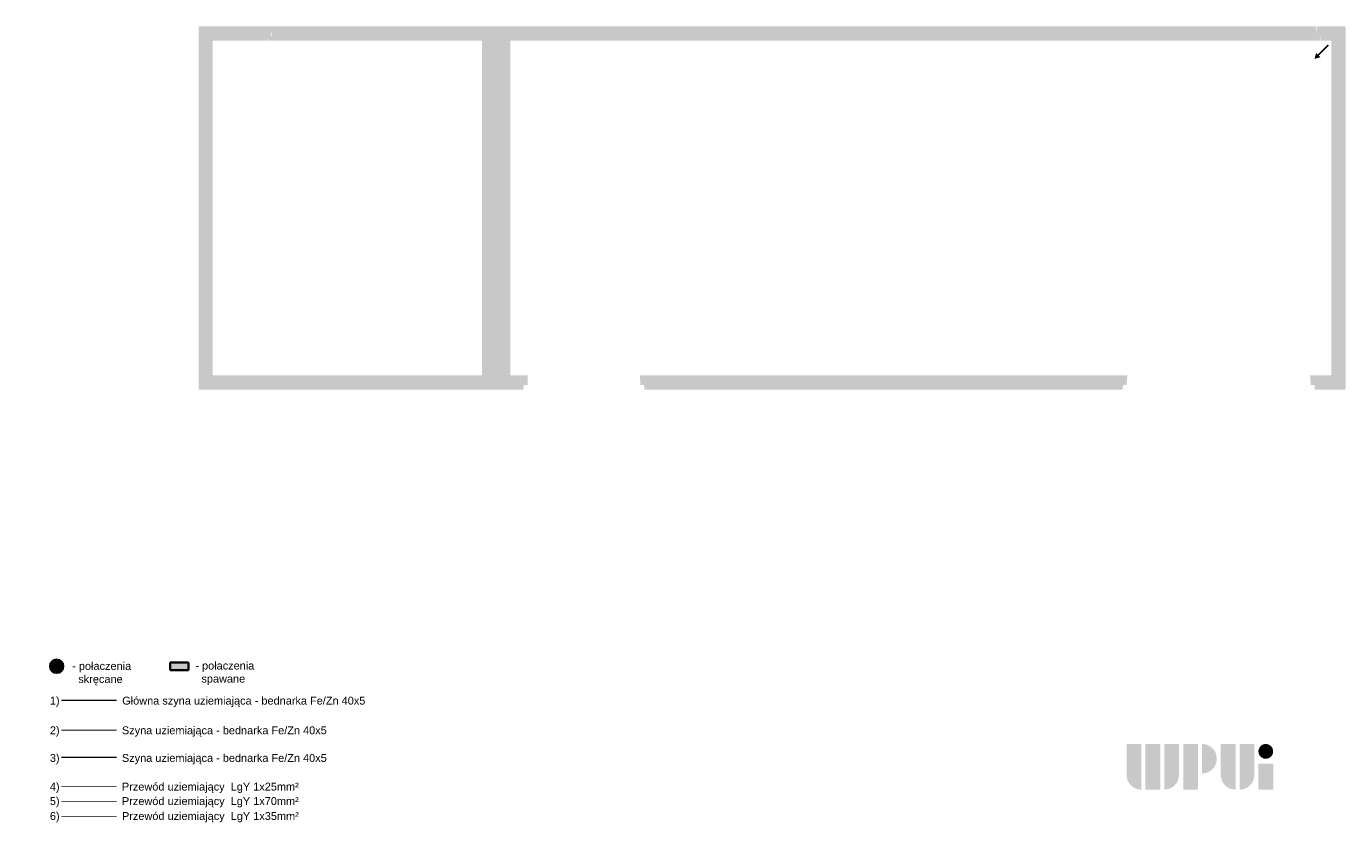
# Model space of a CAD drawing. Header units: millimetres. Extents: x 11359 to 209982, y 9392 to 44475.
# Tile 5 of 32: x 69772 to 80893, y 10814 to 17522. Entities that reach past the tile are written whole.
import ezdxf

# ---------------------------------------------------------------- set-up
doc = ezdxf.new("R2010")
doc.units = ezdxf.units.MM
doc.set_wipeout_variables(frame=1)
doc.linetypes.add('DASHED2', pattern=[0.375, 0.25, -0.125])
for name, color, linetype in [('Aparatura', 7, 'Continuous'), ('Obudowa', 7, 'Continuous'), ('Tabelka', 7, 'Continuous')]:
    doc.layers.add(name, color=color, linetype=linetype)
doc.layers.add('uziemienie', color=82, linetype='DASHED2', lineweight=35)
doc.styles.add('Arial', font='arial.ttf')
pattern_1 = [(45, (66349.48198751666, -24453.04899705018), (-44.90128060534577, 44.90128060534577), []), (45, (66394.38326804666, -24453.04899705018), (-44.90128060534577, 44.90128060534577), [31.75, -15.875])]

# ---------------------------------------------------------------- blocks, each defined once
blk = doc.blocks.new('GND ver2')
at = {"ltscale": 25.4}
blk.add_wipeout([(4.8028102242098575e-12, 19.99993928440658), (0.24940804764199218, 19.998384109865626), (0.49978152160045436, 19.993693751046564), (0.724904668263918, 19.986797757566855), (1.0271071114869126, 19.97354806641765), (1.3091544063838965, 19.957046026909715), (1.6224783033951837, 19.93401955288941), (1.8458520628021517, 19.914577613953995), (2.084006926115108, 19.891065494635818), (2.354427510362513, 19.860872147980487), (2.649410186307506, 19.82367768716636), (2.9357601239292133, 19.783298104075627), (3.2281030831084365, 19.737703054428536), (3.3842901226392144, 19.711523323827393), (3.642684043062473, 19.665411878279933), (3.855225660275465, 19.62485175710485), (4.068663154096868, 19.581714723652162), (4.302221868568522, 19.53172952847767), (4.467274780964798, 19.49464099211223), (4.738337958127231, 19.430535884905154), (4.977239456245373, 19.370716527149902), (5.189293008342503, 19.31498924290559), (5.393292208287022, 19.25902309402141), (5.535373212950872, 19.218668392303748), (5.731921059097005, 19.16096689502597), (5.8645888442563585, 19.1207784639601), (6.0164808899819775, 19.07352953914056), (6.121633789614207, 19.04004125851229), (6.270442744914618, 18.991553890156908), (6.380337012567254, 18.954916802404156), (6.572257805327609, 18.889229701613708), (6.725158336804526, 18.835334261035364), (6.8914697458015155, 18.77512226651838), (7.076365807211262, 18.706218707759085), (7.233659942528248, 18.645957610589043), (7.4883652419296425, 18.545132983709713), (7.6317129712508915, 18.486604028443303), (7.865660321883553, 18.388283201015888), (8.042385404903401, 18.311679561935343), (8.248194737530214, 18.219902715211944), (8.419445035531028, 18.141403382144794), (8.616541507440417, 18.048622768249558), (8.75332063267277, 17.982684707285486), (8.984986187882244, 17.868060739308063), (9.211207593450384, 17.752499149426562), (9.413947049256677, 17.645825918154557), (9.641431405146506, 17.522567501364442), (9.878498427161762, 17.39002128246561), (10.053058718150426, 17.28969582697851), (10.234658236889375, 17.182821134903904), (10.381592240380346, 17.094446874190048), (10.511708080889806, 17.0147455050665), (10.675085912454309, 16.912720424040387), (10.84717196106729, 16.802869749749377), (11.024011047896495, 16.687383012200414), (11.227082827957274, 16.551440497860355), (11.365093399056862, 16.456980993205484), (11.490708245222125, 16.36952031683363), (11.628143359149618, 16.272180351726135), (11.760589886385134, 16.176714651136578), (11.8923328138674, 16.080111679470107), (11.8923328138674, 16.080111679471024), (12.09660570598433, 15.927011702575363), (12.217525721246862, 15.834444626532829), (12.331896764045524, 15.745535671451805), (12.490312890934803, 15.620168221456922), (12.663999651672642, 15.479686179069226), (13.165937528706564, 15.05508752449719), (13.665368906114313, 14.603262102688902), (14.253403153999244, 14.029899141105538), (14.253403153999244, 14.029899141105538), (14.755899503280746, 13.500407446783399), (15.023471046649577, 13.202003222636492), (15.328131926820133, 12.847020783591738), (15.799683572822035, 12.262445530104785), (16.158629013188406, 11.78542658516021), (16.376995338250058, 11.480052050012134), (16.66569892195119, 11.056764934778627), (16.880397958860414, 10.726124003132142), (17.18243666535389, 10.23530368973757), (17.358484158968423, 9.933810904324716), (17.65884303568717, 9.389506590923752), (17.940399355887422, 8.839663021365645), (18.21430505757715, 8.260548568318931), (18.36931526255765, 7.909856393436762), (18.533277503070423, 7.517658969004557), (18.76143974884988, 6.928632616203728), (18.915965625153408, 6.494906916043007), (19.03245916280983, 6.1451663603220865), (19.21027875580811, 5.564419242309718), (19.34302918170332, 5.0837774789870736), (19.445874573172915, 4.674990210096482), (19.621739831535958, 3.871033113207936), (19.709814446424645, 3.3942283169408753), (19.848349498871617, 2.4577618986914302), (19.919296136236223, 1.79421649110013), (19.97924143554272, 0.9096609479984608), (19.99993928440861, 2.7711166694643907e-12), (19.970904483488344, -1.0772861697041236), (19.8765364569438, -2.218303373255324), (19.79308466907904, -2.8690365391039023), (19.79308466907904, -2.8690365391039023), (19.57652867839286, -4.093543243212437), (19.443170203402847, -4.686224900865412), (19.16424236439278, -5.720960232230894), (19.16424236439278, -5.720960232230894), (18.86805319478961, -6.632807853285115), (18.86805319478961, -6.632807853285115), (18.551174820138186, -7.47338505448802), (18.551174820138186, -7.47338505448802), (18.205155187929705, -8.28069417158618), (18.205155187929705, -8.28069417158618), (17.83207872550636, -9.056187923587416), (17.83207872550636, -9.056187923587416), (17.426214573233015, -9.814510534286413), (17.426214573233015, -9.814510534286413), (16.950088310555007, -10.615652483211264), (16.602557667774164, -11.151351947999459), (16.26521275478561, -11.63788749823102), (16.26521275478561, -11.63788749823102), (15.815000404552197, -12.242684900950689), (15.815000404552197, -12.242684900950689), (15.315094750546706, -12.862559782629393), (15.315094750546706, -12.862559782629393), (14.481867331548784, -13.793951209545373), (14.481867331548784, -13.793951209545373), (13.82352482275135, -14.453640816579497), (13.82352482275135, -14.453640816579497), (13.114634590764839, -15.099799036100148), (13.114634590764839, -15.099799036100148), (11.92545092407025, -16.055565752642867), (11.382481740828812, -16.44495913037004), (10.856407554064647, -16.796904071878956), (10.111090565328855, -17.25582275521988), (9.359035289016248, -17.67501145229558), (8.175153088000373, -18.252792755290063), (7.482421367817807, -18.547531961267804), (6.373756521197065, -18.957130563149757), (6.373756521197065, -18.957130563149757), (4.748694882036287, -19.428007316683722), (3.6300894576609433, -19.667740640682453), (2.803293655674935, -19.80250277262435), (1.8281117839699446, -19.916213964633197), (1.218450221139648, -19.962789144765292), (4.8028102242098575e-12, -19.999939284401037), (4.8028102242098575e-12, -19.999939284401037), (-1.021629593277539, -19.973828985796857), (-1.8411725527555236, -19.915010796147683), (-2.874021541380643, -19.792361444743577), (-3.6855453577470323, -19.657424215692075), (-4.959586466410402, -19.375243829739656), (-5.945026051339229, -19.09592198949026), (-6.529495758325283, -18.904053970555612), (-7.903204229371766, -18.37217826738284), (-8.5388113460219, -18.085526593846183), (-9.210689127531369, -17.752768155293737), (-9.857658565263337, -17.40184297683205), (-11.082895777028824, -16.648333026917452), (-11.548595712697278, -16.32873260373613), (-12.44343532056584, -15.657537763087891), (-13.246804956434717, -14.983982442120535), (-13.897954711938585, -14.382086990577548), (-14.578269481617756, -13.692027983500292), (-15.205719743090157, -12.99167650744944), (-15.972238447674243, -12.03682559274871), (-15.972238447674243, -12.03682559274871), (-17.0822275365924, -10.401686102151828), (-17.620460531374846, -9.461339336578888), (-18.07690862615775, -8.557040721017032), (-18.6379921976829, -7.25415868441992), (-18.90060726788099, -6.539466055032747), (-19.257224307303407, -5.39971141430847), (-19.49603732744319, -4.46117696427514), (-19.631501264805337, -3.821220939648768), (-19.833959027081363, -2.5713110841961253), (-19.93350241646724, -1.628819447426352), (-19.981469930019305, -0.8593199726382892), (-19.99993928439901, 2.7711166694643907e-12), (-19.979761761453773, 0.8981599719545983), (-19.920883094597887, 1.7765100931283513), (-19.809207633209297, 2.755515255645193), (-19.659103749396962, 3.67657600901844), (-19.547396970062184, 4.230466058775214), (-19.38111056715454, 4.936610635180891), (-19.147101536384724, 5.778068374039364), (-18.85126534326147, 6.680371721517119), (-18.85126534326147, 6.680371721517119), (-18.12979743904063, 8.44440739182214), (-17.787705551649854, 9.143035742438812), (-17.787705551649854, 9.143035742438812), (-17.15293232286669, 10.284672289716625), (-16.788139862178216, 10.869955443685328), (-16.54437190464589, 11.237496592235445), (-16.239582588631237, 11.673625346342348), (-15.76770043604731, 12.303543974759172), (-15.448358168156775, 12.702196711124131), (-14.870438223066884, 13.37414066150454), (-14.870438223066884, 13.37414066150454), (-14.316694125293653, 13.96530847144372), (-14.316694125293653, 13.96530847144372), (-13.70897761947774, 14.562331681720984), (-12.981778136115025, 15.214171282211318), (-12.981778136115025, 15.214171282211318), (-12.451192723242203, 15.65136962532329), (-12.451192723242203, 15.65136962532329), (-11.618784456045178, 16.278864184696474), (-11.618784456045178, 16.278864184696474), (-10.756654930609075, 16.860959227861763), (-10.756654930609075, 16.860959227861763), (-9.638760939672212, 17.52403660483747), (-9.638760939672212, 17.52403660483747), (-8.749759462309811, 17.984417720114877), (-8.749759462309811, 17.984417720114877), (-8.749759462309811, 17.984417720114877), (-8.183853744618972, 18.24889337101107), (-7.0309240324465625, 18.72334581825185), (-6.478011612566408, 18.921758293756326), (-5.989239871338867, 19.082100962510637), (-5.483760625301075, 19.23345888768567), (-4.59553821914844, 19.464804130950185), (-3.8014037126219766, 19.635348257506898), (-2.9605781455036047, 19.779599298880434), (-1.805995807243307, 19.918231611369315), (-1.253030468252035, 19.960648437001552), (-0.8177050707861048, 19.983216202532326), (-0.6152162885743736, 19.99047473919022)], dxfattribs=at).dxf.layer = 'Aparatura'
at = {"layer": 'Defpoints', "ltscale": 25.4}
h = blk.add_hatch(dxfattribs=at)
h.set_pattern_fill('ANSI31', color=3)
h.set_pattern_definition([(45, (-15527.14763353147, -5634.128061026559), (-2.245064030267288, 2.245064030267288), [])])
h.paths.add_polyline_path([(19.99993928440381, 0, 0.9999999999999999), (-19.99993928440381, 0, 0.9999999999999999)])
h = blk.add_hatch(dxfattribs=at)
h.set_pattern_fill('ANSI31', color=2, scale=2)
h.set_pattern_definition([(45, (-15527.14763353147, -5634.128061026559), (-4.490128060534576, 4.490128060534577), [])])
h.paths.add_polyline_path([(19.99993928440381, 0, 0.9999999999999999), (-19.99993928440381, 0, 0.9999999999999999)])
at = {"layer": 'Aparatura', "ltscale": 25.4, "flags": 128}
blk.add_lwpolyline([(19.99993928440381, 0, 0.9999999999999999), (-19.99993928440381, 0, 0.9999999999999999)], format="xyb", close=True, dxfattribs=at)
at = {"layer": 'Aparatura', "ltscale": 25.4, "const_width": 1.5}
for points in [[(-14.17247279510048, 0), (14.17247279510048, 0)], [(0, 17.43012337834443), (0, 0)], [(-8.68468616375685, -5.650965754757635), (8.684686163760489, -5.650965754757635)], [(-4.328375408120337, -11.30193150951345), (4.328375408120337, -11.30193150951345)]]:
    blk.add_lwpolyline(points, dxfattribs=at)

msp = doc.modelspace()

# ---------------------------------------------------------------- hatches: boundary and pattern name
h = msp.add_hatch()
h.set_pattern_fill('ANSI33', color=256, scale=10, style=0)
h.set_pattern_definition(pattern_1)
h.paths.add_polyline_path([(71837.66384971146, 17442.0299879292), (71840.65939102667, 17522.0299879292), (71223.15939102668, 17522.0299879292), (71223.15939102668, 14462.0299879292), (67687.30527926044, 14462.0299879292), (68237.30527926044, 14462.0299879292), (69445.8896993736, 14462.0299879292), (69995.8896993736, 14462.0299879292), (73733.15939102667, 14462.0299879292), (73733.15939102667, 17522.0299879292), (71839.57223683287, 17522.0299879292), (71842.56777814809, 17442.0299879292), (71803.16384971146, 17442.0299879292), (71806.66384971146, 17402.0299879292), (73613.15939102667, 17402.0299879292), (73613.15939102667, 14582.0299879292), (72953.16505102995, 14582.0299879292), (72953.15939102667, 14582.02998792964), (72373.15939102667, 14582.02998792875), (69102.17915844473, 14582.0299879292), (69102.17349844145, 14582.02998792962), (68522.17349844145, 14582.02998792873), (71343.15939102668, 14582.0299879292), (71343.15939102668, 17402.0299879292), (71803.16384971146, 17402.0299879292), (71806.66384971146, 17442.0299879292)])
h = msp.add_hatch()
h.set_pattern_fill('ANSI33', color=256, scale=10, style=0)
h.set_pattern_definition(pattern_1)
h.paths.add_polyline_path([(73996.67795712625, 14502.02998792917), (73999.67795712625, 14582.02998792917), (73853.15939102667, 14582.0299879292), (73853.15939102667, 15702.0299879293), (73853.15939102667, 15992.0299879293), (73853.15939102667, 16282.0299879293), (73853.15939102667, 17402.0299879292), (80679.65493234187, 17402.0299879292), (80683.15493234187, 17442.0299879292), (80648.31248130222, 17442.0299879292), (80651.30802261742, 17522.0299879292), (73733.15939102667, 17522.0299879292), (73733.15939102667, 14462.0299879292), (73962.17795712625, 14462.0299879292), (73965.67795712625, 14502.02998792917)])
h.paths.add_polyline_path([(79047.66384971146, 14502.0299879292), (79052.46384971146, 14582.0299879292), (74944.66903975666, 14582.0299879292), (74947.66903975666, 14502.02998792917), (74978.66903975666, 14502.02998792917), (74982.16903975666, 14462.02998792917), (79013.16384971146, 14462.0299879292), (79016.66384971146, 14502.0299879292)])
h.paths.add_polyline_path([(80629.65493234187, 14502.0299879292), (80633.15493234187, 14462.0299879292), (80893.15939102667, 14462.0299879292), (80893.15939102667, 17522.0299879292), (80645.65939102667, 17522.0299879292), (80648.65493234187, 17442.0299879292), (80679.65493234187, 17442.0299879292), (80683.15493234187, 17402.0299879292), (80773.15939102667, 17402.0299879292), (80773.15939102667, 14582.0299879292), (80593.85493234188, 14582.0299879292), (80598.65493234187, 14502.0299879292)])
at = {"layer": 'Obudowa'}
h = msp.add_hatch(color=1, dxfattribs=at)
h.paths.add_polyline_path([(80631.29446262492, 17248.36582389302), (80644.16839933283, 17298.47196037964), (80681.12461806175, 17262.2697359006)])
edge = h.paths.add_edge_path()
edge.add_arc((80754.7040659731, 17374.1093404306), 13.09956852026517, 198.5238913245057, 263.8509298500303, ccw=False)
edge.add_line((80742.28316956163, 17369.94760668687), (80657.67645985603, 17285.3408969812))
edge.add_line((80657.67645985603, 17285.34089698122), (80667.61655753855, 17275.4007992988))
edge.add_line((80667.61655753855, 17275.4007992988), (80753.30089758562, 17361.08513934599))
at = {"layer": 'Tabelka', "lineweight": 25}
h = msp.add_hatch(color=92, dxfattribs=at)
edge = h.paths.add_edge_path()
edge.add_line((79047.22126963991, 11476.52865428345), (79171.76702898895, 11476.52865428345))
edge.add_line((79171.76702898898, 11476.52865428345), (79171.7670289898, 11091.56903447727))
edge.add_arc((79171.7670289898, 11216.11479382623), 124.5457593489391, 180.0000000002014, 270, ccw=False)
edge.add_line((79047.22126964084, 11216.11479382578), (79047.22126963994, 11476.52865428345))
h.paths.add_polyline_path([(79330.27981361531, 11091.56903447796), (79205.73405426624, 11091.56903447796), (79205.73405426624, 11476.52865428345), (79330.27981361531, 11476.52865428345)])
edge = h.paths.add_edge_path()
edge.add_line((79364.24683889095, 11476.52865428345), (79488.79259824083, 11476.52865428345))
edge.add_line((79488.79259824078, 11476.52865428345), (79488.79259824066, 11216.11479382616))
edge.add_arc((79364.24683889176, 11216.11479382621), 124.5457593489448, 269.9999999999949, 359.99999999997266, ccw=False)
edge.add_line((79364.2468388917, 11091.56903447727), (79364.24683889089, 11476.52865428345))
h.paths.add_polyline_path([(79523.94319810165, 11091.56903447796), (79523.94319810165, 11476.52865428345), (79648.48895745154, 11476.52865428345), (79648.48895745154, 11091.56903447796)])
edge = h.paths.add_edge_path()
edge.add_line((79682.45598272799, 11227.43713558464), (79682.45598272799, 11476.52865428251))
edge.add_arc((79682.45598272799, 11351.98289493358), 124.5457593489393, -89.99999999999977, 90.00000000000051, ccw=False)
edge = h.paths.add_edge_path()
edge.add_line((79840.96876735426, 11476.60975551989), (79965.51452670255, 11476.60975551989))
edge.add_line((79965.51452670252, 11476.60975551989), (79965.51452670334, 11091.65013571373))
edge.add_arc((79965.51452670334, 11216.19589506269), 124.5457593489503, 180.0000000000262, 269.99999999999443, ccw=False)
edge.add_line((79840.96876735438, 11216.19589506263), (79840.96876735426, 11476.60975551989))
edge = h.paths.add_edge_path()
edge.add_line((79999.48155197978, 11476.60975551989), (80124.02731132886, 11476.60975551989))
edge.add_line((80124.02731132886, 11476.60975551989), (80124.02731132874, 11216.19589506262))
edge.add_arc((79999.48155197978, 11216.19589506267), 124.5457593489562, 270, 359.9999999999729, ccw=False)
edge.add_line((79999.48155197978, 11091.65013571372), (79999.48155197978, 11476.60975551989))
h.paths.add_polyline_path([(80157.99433660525, 11309.83741629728), (80282.54009595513, 11309.83741629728), (80282.54009595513, 11091.56903447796), (80157.99433660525, 11091.56903447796)])
h = msp.add_hatch(color=1, dxfattribs=at)
edge = h.paths.add_edge_path()
edge.add_arc((80220.26721628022, 11414.15365852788), 62.27287967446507, 224.9999999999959, 404.9999999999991)
edge.add_arc((80220.26721628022, 11414.15365852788), 62.27287967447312, 45.00000000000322, 224.9999999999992)
at = {"layer": 'uziemienie'}
msp.add_hatch(color=1, dxfattribs=at).paths.add_polyline_path([(70983.2613033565, 12162.48143767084), (71138.32308837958, 12162.48143767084), (71138.32308837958, 12097.03560026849), (70983.2613033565, 12097.03560026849)])

# ---------------------------------------------------------------- linework, layer by layer
at = {"layer": 'uziemienie', "color": 1, "elevation": 23560192}
msp.add_lwpolyline([(70983.2613033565, 12162.48143767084), (71138.32308837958, 12162.48143767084), (71138.32308837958, 12097.03560026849), (70983.2613033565, 12097.03560026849)], close=True, dxfattribs=at)
at = {"layer": 'uziemienie', "color": 3, "ltscale": 0.5}
for points, const_width in [([(70065.61182834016, 11845.11183317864), (70533.11182834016, 11845.11183317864)], 11), ([(70065.61182834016, 11593.24285124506), (70533.11182834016, 11593.24285124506)], 7.700000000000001)]:
    msp.add_lwpolyline(points, dxfattribs=dict(at, const_width=const_width))
at = {"layer": 'uziemienie', "color": 2, "linetype": 'DASHED2', "ltscale": 4}
for points, const_width in [([(70065.61182834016, 11845.11183317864), (70533.11182834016, 11845.11183317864)], 11), ([(70065.61182834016, 11593.24285124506), (70533.11182834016, 11593.24285124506)], 7.700000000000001)]:
    msp.add_lwpolyline(points, dxfattribs=dict(at, const_width=const_width))
at = {"layer": 'uziemienie', "color": 5, "const_width": 11}
msp.add_lwpolyline([(70065.61182834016, 11363.15808562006), (70533.11182834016, 11363.15808562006)], dxfattribs=at)
at = {"layer": 'uziemienie', "color": 3, "const_width": 5.5}
msp.add_lwpolyline([(70065.61182834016, 11117.10277556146), (70533.11182834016, 11117.10277556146)], dxfattribs=at)
at = {"layer": 'uziemienie', "color": 1, "const_width": 5.5}
for points in [[(70065.61182834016, 10991.15277556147), (70533.11182834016, 10991.15277556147)], [(70065.92410697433, 10865.20277556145), (70533.42410697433, 10865.20277556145)]]:
    msp.add_lwpolyline(points, dxfattribs=at)

# ---------------------------------------------------------------- block references
at = {"layer": 'uziemienie', "color": 1, "xscale": 2.9337, "yscale": 2.9337, "zscale": 2.9337}
msp.add_blockref('GND ver2', (70027.2038809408, 12131.25618132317, 23560192), dxfattribs=at)

# ---------------------------------------------------------------- texts
at = {"layer": 'uziemienie', "color": 7, "char_height": 66, "attachment_point": 1, "style": 'Arial'}
for s, insert, width in [('\\f@Arial Unicode MS|b0|i0|c238|p34;- połaczenia \\P  skręcane', (70158.5176237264, 12166.55111540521, 23560192), 2663.675310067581), ('{\\f@Arial Unicode MS|b0|i0|c238|p34;- połaczenia \\P  spawane}', (71196.5720600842, 12169.79351042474, 23560192), 2663.675310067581), ('{\\f@Arial Unicode MS|b0|i0|c238|p34;1)}', (69970.05623097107, 11874.58302458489), 1322.390589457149), ('{\\f@Arial Unicode MS|b0|i0|c238|p34;Główna szyna uziemiająca - bednarka Fe/Zn 40x5}', (70579.9696077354, 11874.58302458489), 2219.729425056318), ('{\\f@Arial Unicode MS|b0|i0|c238|p34;2)}', (69970.05623097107, 11624.60990446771), 1322.390589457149), ('\\f@Arial Unicode MS|b0|i0|c238|p34;Szyna uziemiająca - bednarka Fe/Zn 40x5', (70577.50657150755, 11624.60990446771), 2219.729425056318), ('{\\f@Arial Unicode MS|b0|i0|c238|p34;3)}', (69970.05623097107, 11391.88148649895), 1322.390589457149), ('{\\f@Arial Unicode MS|b0|i0|c238|p34;Szyna uziemiająca - bednarka Fe/Zn 40x5}', (70577.50657150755, 11391.88148649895), 2219.729425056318), ('{\\f@Arial Unicode MS|b0|i0|c238|p34;4)}', (69970.05623097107, 11150.23235319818), 1322.390589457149), ('\\f@Arial Unicode MS|b0|i0|c238|p34;Przewód uziemiający  LgY 1x25mm²', (70577.50657150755, 11150.23235319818), 2219.729425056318), ('{\\f@Arial Unicode MS|b0|i0|c238|p34;5)}', (69970.05623097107, 11028.62797087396), 1322.390589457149), ('{\\f@Arial Unicode MS|b0|i0|c238|p34;Przewód uziemiający  LgY 1x70mm²}', (70577.50657150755, 11028.62797087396), 2219.729425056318), ('\\f@Arial Unicode MS|b0|i0|c238|p34;6)', (69970.36850960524, 10902.67797087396), 1322.390589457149), ('\\f@Arial Unicode MS|b0|i0|c238|p34;Przewód uziemiający  LgY 1x35mm²', (70577.8188501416, 10902.67797087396), 2219.729425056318)]:
    msp.add_mtext(s, dxfattribs=dict(at, insert=insert, width=width))

doc.saveas('drawing.dxf')
